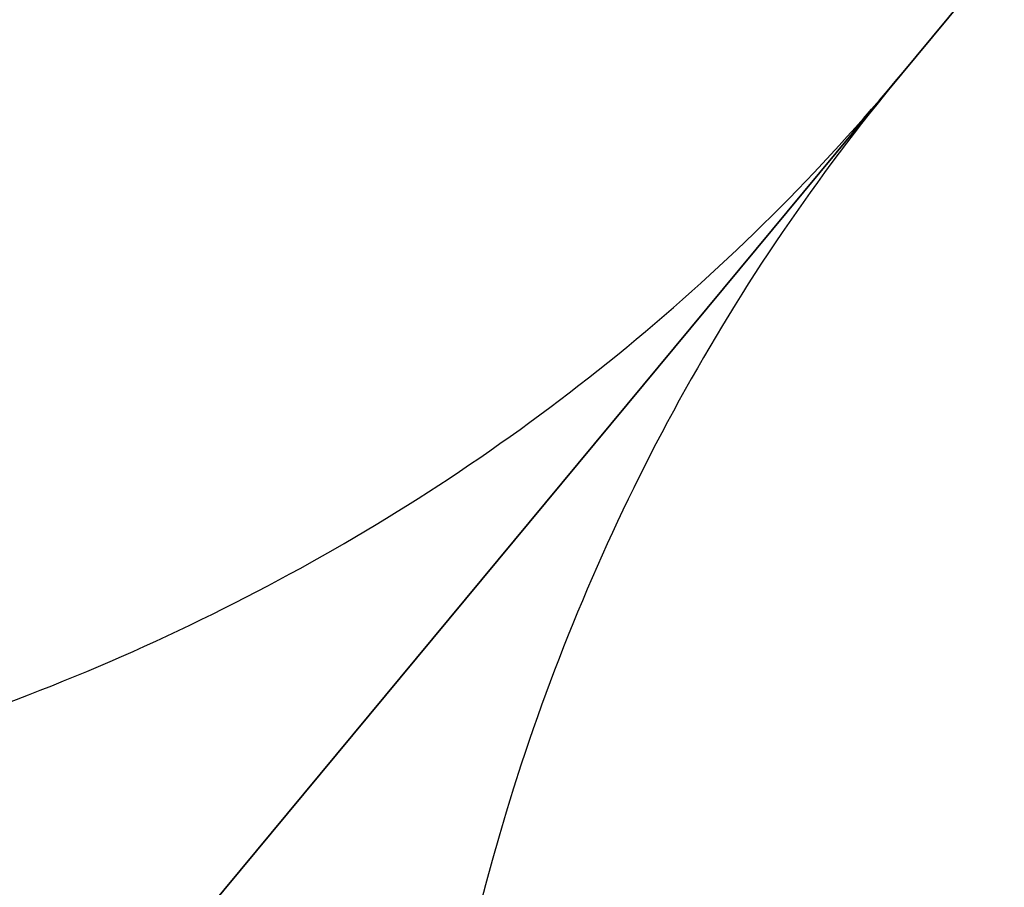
# Model space of a CAD drawing. Header units: millimetres. Extents: x -225 to 225, y 20 to 511.
# Tile 149 of 256: x -195.364 to -195.198, y 40.854 to 41. Entities that reach past the tile are written whole.
import ezdxf

# ---------------------------------------------------------------- set-up
doc = ezdxf.new("R2010")
doc.units = ezdxf.units.MM
doc.layers.add('SISTA 05_tapissée', color=7, linetype='Continuous', true_color=0xffffff)

msp = doc.modelspace()

# ---------------------------------------------------------------- linework, layer by layer
at = {"layer": 'SISTA 05_tapissée', "color": 7, "true_color": 0xffffff}
for p, q in [((-196.58645, 39.34138, 760.49809), (-183.90362, 54.60378, 760.49809)), ((-196.58643, 39.34141, 760.50755), (-183.91569, 54.58925, 760.50755)), ((-194.67751, 41.63859, 774.5), (-197.6478, 38.06416, 774.5)), ((-197.6478, 38.06416, 774.5), (-194.732, 41.57301, 774.5))]:
    msp.add_line(p, q, dxfattribs=at)
for points in [[(-195.8672, 40.99279, 756.18172), (-195.82694, 40.95908, 756.18158), (-195.78223, 40.93067, 756.18609), (-195.68828, 40.88727, 756.20395), (-195.63905, 40.87228, 756.21729), (-195.54092, 40.85717, 756.25151), (-195.49203, 40.85706, 756.27238), (-195.39937, 40.87173, 756.3196), (-195.35562, 40.88651, 756.34594), (-195.27757, 40.92952, 756.4015), (-195.24327, 40.95775, 756.43071), (-195.21539, 40.9913, 756.45993)], [(-195.2159, 40.99069, 756.47118), (-195.24398, 40.95689, 756.44175), (-195.26555, 40.9177, 756.41233), (-195.29354, 40.83239, 756.35641), (-195.29994, 40.78629, 756.32993), (-195.29694, 40.69179, 756.28253), (-195.28754, 40.64339, 756.26163), (-195.25387, 40.54912, 756.22749), (-195.2296, 40.50326, 756.21425), (-195.16861, 40.41864, 756.19677), (-195.13189, 40.37989, 756.19253), (-195.09078, 40.34663, 756.19299)]]:
    msp.add_open_spline(points, degree=3, knots=[0, 0, 0, 0, 0.2, 0.2, 0.4, 0.4, 0.6, 0.6, 0.8, 0.8, 1, 1, 1, 1], dxfattribs=at)

doc.saveas('drawing.dxf')
